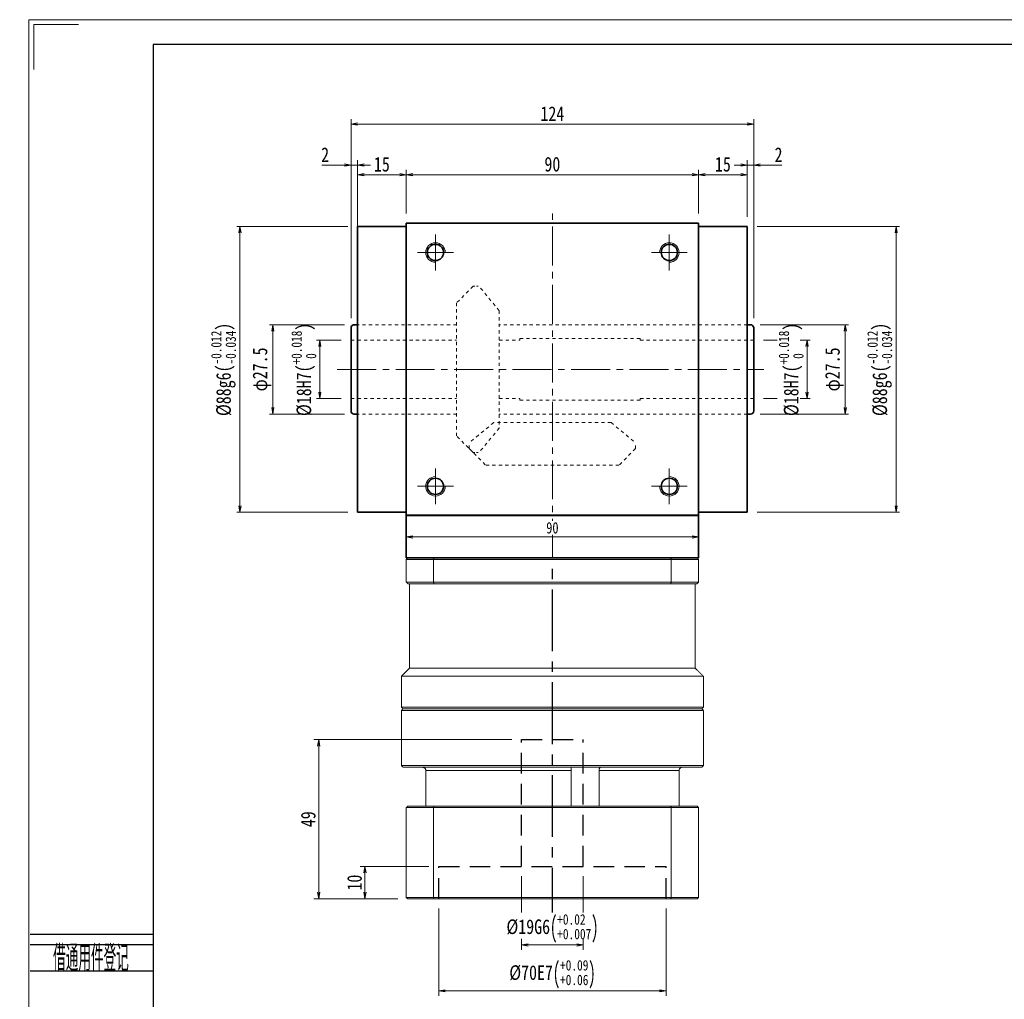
# Model space of a CAD drawing. Header units: millimetres. Extents: x -1 to 653, y 22 to 476.
# Tile 2 of 7: x -1 to 302, y 175 to 476. Entities that reach past the tile are written whole.
import ezdxf
from ezdxf.enums import TextEntityAlignment as Align

# ---------------------------------------------------------------- set-up
doc = ezdxf.new("R2010")
doc.units = ezdxf.units.MM
for name, pattern in [('CENTER2', [28.575, 19.05, -3.175, 3.175, -3.175]), ('DASHED2', [9.525, 6.35, -3.175]), ('点画线', [18, 12, -2, 2, -2]), ('虚线', [2, 1, -1])]:
    doc.linetypes.add(name, pattern=pattern)
for name, color, linetype in [('2细线层', 4, 'Continuous'), ('3中心线层', 1, 'CENTER2'), ('4虚线层', 6, 'DASHED2'), ('6文字层', 3, 'Continuous')]:
    doc.layers.add(name, color=color, linetype=linetype)
for name, color, linetype, lineweight in [('EB0', 7, 'Continuous', 35), ('中心线层', 1, '点画线', 18), ('图框_外框线', 7, 'Continuous', 18), ('尺寸线层', 3, 'Continuous', 18), ('粗实线', 7, 'Continuous', 40), ('粗实线层', 7, 'Continuous', 35)]:
    doc.layers.add(name, color=color, linetype=linetype, lineweight=lineweight)
doc.styles.add('PC_TEXTSTYLE', font='ISOCP.SHX', dxfattribs={"width": 0.707, "bigfont": 'GBCBIG.SHX'})
doc.styles.add('宋体', font='SimSun.ttf', dxfattribs={"width": 0.8})
doc.dimstyles.new('A水平标注$0', dxfattribs={"dimtxt": 3.5, "dimasz": 2, "dimexe": 1.5, "dimexo": 3, "dimgap": 1.1, "dimtad": 1, "dimtoh": 1, "dimdec": 4, "dimdsep": 46, "dimtxsty": '宋体', "dimblk": 'OPEN', "dimcen": 3, "dimclrd": 3, "dimclre": 3, "dimclrt": 6, "dimadec": 0, "dimazin": 0, "dimtm": 1e-09, "dimtfac": 1, "dimtdec": 4, "dimtix": 1, "dimtmove": 0, "dimatfit": 3, "dimldrblk": 'OPEN', "dimfxl": 0, "dimlwd": 13, "dimlwe": 13, "dimarcsym": 0})
doc.dimstyles.new('D直径标注φ25', dxfattribs={"dimtxt": 3.5, "dimasz": 2, "dimexe": 1, "dimexo": 3, "dimtad": 1, "dimtoh": 1, "dimdec": 1, "dimdsep": 46, "dimtxsty": '宋体', "dimblk": 'OPEN', "dimcen": 3, "dimclrd": 3, "dimclre": 3, "dimclrt": 130, "dimadec": 0, "dimazin": 0, "dimtm": 1e-09, "dimtfac": 1, "dimtdec": 1, "dimtmove": 0, "dimatfit": 0, "dimldrblk": 'OPEN', "dimfxl": 0, "dimlwd": 13, "dimlwe": 13, "dimarcsym": 0})

# ---------------------------------------------------------------- blocks, each defined once
blk = doc.blocks.new('_Open')
at = {"color": 0, "linetype": 'ByBlock', "lineweight": -2}
for p, q in [((-1, 0.17), (0, 0)), ((-1, -0.17), (0, 0)), ((0, 0), (-1, 0))]:
    blk.add_line(p, q, dxfattribs=at)
blk = doc.blocks.new('*D7')
at = {"layer": 'Defpoints', "color": 0, "transparency": 16777216}
for p in [(208.07, 428.66), (118.07, 413.71), (208.07, 413.71)]:
    blk.add_point(p, dxfattribs=at)
at = {"layer": '尺寸线层', "color": 3, "lineweight": 13, "transparency": 16777216}
for p, q in [((118.07, 416.71), (118.07, 430.16)), ((120.07, 428.66), (206.07, 428.66)), ((208.07, 416.71), (208.07, 430.16))]:
    blk.add_line(p, q, dxfattribs=at)
at = {"layer": '尺寸线层', "color": 3, "lineweight": 13, "transparency": 16777216, "xscale": 2, "yscale": 2, "zscale": 2, "rotation": 180}
blk.add_blockref('_Open', (118.07, 428.66), dxfattribs=at)
at = {"layer": '尺寸线层', "color": 3, "lineweight": 13, "transparency": 16777216, "xscale": 2, "yscale": 2, "zscale": 2}
blk.add_blockref('_Open', (208.07, 428.66), dxfattribs=at)
at = {"layer": '尺寸线层', "color": 6, "transparency": 16777216, "insert": (163.07, 431.86), "char_height": 4.5, "attachment_point": 5, "style": '宋体', "bg_fill": 3, "box_fill_scale": 1.1, "bg_fill_color": 257, "bg_fill_transparency": 0}
blk.add_mtext('90', dxfattribs=at)
blk = doc.blocks.new('*D8')
at = {"layer": 'Defpoints', "color": 0, "transparency": 16777216}
for p in [(103.07, 428.66), (103.07, 412.71), (118.07, 413.71)]:
    blk.add_point(p, dxfattribs=at)
at = {"layer": '尺寸线层', "color": 3, "lineweight": 13, "transparency": 16777216}
for p, q in [((103.07, 415.71), (103.07, 430.16)), ((116.07, 428.66), (105.07, 428.66)), ((118.07, 416.71), (118.07, 430.16))]:
    blk.add_line(p, q, dxfattribs=at)
at = {"layer": '尺寸线层', "color": 3, "lineweight": 13, "transparency": 16777216, "xscale": 2, "yscale": 2, "zscale": 2, "rotation": 180}
blk.add_blockref('_Open', (103.07, 428.66), dxfattribs=at)
at = {"layer": '尺寸线层', "color": 3, "lineweight": 13, "transparency": 16777216, "xscale": 2, "yscale": 2, "zscale": 2}
blk.add_blockref('_Open', (118.07, 428.66), dxfattribs=at)
at = {"layer": '尺寸线层', "color": 6, "transparency": 16777216, "insert": (110.57, 431.85), "char_height": 4.5, "attachment_point": 5, "style": '宋体', "bg_fill": 3, "box_fill_scale": 1.1, "bg_fill_color": 257, "bg_fill_transparency": 0}
blk.add_mtext('15', dxfattribs=at)
blk = doc.blocks.new('*D9')
at = {"layer": 'Defpoints', "color": 0, "transparency": 16777216}
for p in [(223.07, 428.66), (208.07, 413.71), (223.07, 412.71)]:
    blk.add_point(p, dxfattribs=at)
at = {"layer": '尺寸线层', "color": 3, "lineweight": 13, "transparency": 16777216}
for p, q in [((208.07, 416.71), (208.07, 430.16)), ((210.07, 428.66), (221.07, 428.66)), ((223.07, 415.71), (223.07, 430.16))]:
    blk.add_line(p, q, dxfattribs=at)
at = {"layer": '尺寸线层', "color": 3, "lineweight": 13, "transparency": 16777216, "xscale": 2, "yscale": 2, "zscale": 2, "rotation": 180}
blk.add_blockref('_Open', (208.07, 428.66), dxfattribs=at)
at = {"layer": '尺寸线层', "color": 3, "lineweight": 13, "transparency": 16777216, "xscale": 2, "yscale": 2, "zscale": 2}
blk.add_blockref('_Open', (223.07, 428.66), dxfattribs=at)
at = {"layer": '尺寸线层', "color": 6, "transparency": 16777216, "insert": (215.57, 431.85), "char_height": 4.5, "attachment_point": 5, "style": '宋体', "bg_fill": 3, "box_fill_scale": 1.1, "bg_fill_color": 257, "bg_fill_transparency": 0}
blk.add_mtext('15', dxfattribs=at)
blk = doc.blocks.new('*D10')
at = {"layer": 'Defpoints', "color": 0, "transparency": 16777216}
for p in [(101.07, 377.71), (101.07, 359.71)]:
    blk.add_point(p, dxfattribs=at)
at = {"layer": '尺寸线层', "color": 3, "lineweight": 13, "transparency": 16777216}
for p, q in [((98.07, 377.71), (90.46, 377.71)), ((91.46, 375.71), (91.46, 361.71)), ((98.07, 359.71), (90.46, 359.71))]:
    blk.add_line(p, q, dxfattribs=at)
at = {"layer": '尺寸线层', "color": 3, "lineweight": 13, "transparency": 16777216, "xscale": 2, "yscale": 2, "zscale": 2}
for p, rotation in [((91.46, 377.71), 90), ((91.46, 359.71), 270)]:
    blk.add_blockref('_Open', p, dxfattribs=dict(at, rotation=rotation))
at = {"layer": '尺寸线层', "color": 130, "transparency": 16777216, "insert": (86.55, 368.71), "char_height": 4.5, "attachment_point": 5, "rotation": 90, "style": '宋体', "bg_fill": 3, "box_fill_scale": 1.1, "bg_fill_color": 257, "bg_fill_transparency": 0}
blk.add_mtext('{\\A1;\\A1;%%C18H7({\\H0.707107x;\\S+0.018^  0;})}', dxfattribs=at)
at = {"layer": 'Defpoints', "color": 0, "transparency": 16777216}
blk.add_point((91.46, 359.71), dxfattribs=at)
blk = doc.blocks.new('*D11')
at = {"layer": 'Defpoints', "color": 0, "transparency": 16777216}
for p in [(102.07, 382.46), (76.99, 354.96), (102.07, 354.96)]:
    blk.add_point(p, dxfattribs=at)
at = {"layer": '尺寸线层', "color": 3, "lineweight": 13, "transparency": 16777216}
for p, q in [((99.07, 382.46), (75.99, 382.46)), ((76.99, 380.46), (76.99, 356.96)), ((99.07, 354.96), (75.99, 354.96))]:
    blk.add_line(p, q, dxfattribs=at)
at = {"layer": '尺寸线层', "color": 3, "lineweight": 13, "transparency": 16777216, "xscale": 2, "yscale": 2, "zscale": 2}
for p, rotation in [((76.99, 382.46), 90), ((76.99, 354.96), 270)]:
    blk.add_blockref('_Open', p, dxfattribs=dict(at, rotation=rotation))
at = {"layer": '尺寸线层', "color": 130, "transparency": 16777216, "insert": (73.64, 368.71), "char_height": 4.5, "attachment_point": 5, "rotation": 90, "style": '宋体', "bg_fill": 3, "box_fill_scale": 1.1, "bg_fill_color": 257, "bg_fill_transparency": 0}
blk.add_mtext('φ27.5', dxfattribs=at)
blk = doc.blocks.new('*D12')
at = {"layer": 'Defpoints', "color": 0, "transparency": 16777216}
for p in [(101.07, 431.64), (103.07, 404.09), (101.07, 381.46)]:
    blk.add_point(p, dxfattribs=at)
at = {"layer": '尺寸线层', "color": 3, "lineweight": 13, "transparency": 16777216}
for p, q in [((92.11, 431.64), (95.1, 431.64)), ((95.1, 431.64), (99.07, 431.64)), ((101.07, 384.46), (101.07, 433.14)), ((103.07, 431.64), (101.07, 431.64)), ((103.07, 407.09), (103.07, 433.14)), ((105.07, 431.64), (107.07, 431.64))]:
    blk.add_line(p, q, dxfattribs=at)
at = {"layer": '尺寸线层', "color": 3, "lineweight": 13, "transparency": 16777216, "xscale": 2, "yscale": 2, "zscale": 2}
blk.add_blockref('_Open', (101.07, 431.64), dxfattribs=at)
at = {"layer": '尺寸线层', "color": 3, "lineweight": 13, "transparency": 16777216, "xscale": 2, "yscale": 2, "zscale": 2, "rotation": 180}
blk.add_blockref('_Open', (103.07, 431.64), dxfattribs=at)
at = {"layer": '尺寸线层', "color": 6, "transparency": 16777216, "insert": (93.1, 434.81), "char_height": 4.5, "attachment_point": 5, "style": '宋体', "bg_fill": 3, "box_fill_scale": 1.1, "bg_fill_color": 257, "bg_fill_transparency": 0}
blk.add_mtext('2', dxfattribs=at)
blk = doc.blocks.new('*D13')
at = {"layer": 'Defpoints', "color": 0, "transparency": 16777216}
for p in [(225.07, 431.64), (223.07, 412.71), (225.07, 381.46)]:
    blk.add_point(p, dxfattribs=at)
at = {"layer": '尺寸线层', "color": 3, "lineweight": 13, "transparency": 16777216}
for p, q in [((221.07, 431.64), (219.07, 431.64)), ((223.07, 415.71), (223.07, 433.14)), ((223.07, 431.64), (225.07, 431.64)), ((225.07, 384.46), (225.07, 433.14)), ((230.7, 431.64), (227.07, 431.64)), ((233.69, 431.64), (230.7, 431.64))]:
    blk.add_line(p, q, dxfattribs=at)
at = {"layer": '尺寸线层', "color": 3, "lineweight": 13, "transparency": 16777216, "xscale": 2, "yscale": 2, "zscale": 2}
blk.add_blockref('_Open', (223.07, 431.64), dxfattribs=at)
at = {"layer": '尺寸线层', "color": 3, "lineweight": 13, "transparency": 16777216, "xscale": 2, "yscale": 2, "zscale": 2, "rotation": 180}
blk.add_blockref('_Open', (225.07, 431.64), dxfattribs=at)
at = {"layer": '尺寸线层', "color": 6, "transparency": 16777216, "insert": (232.7, 434.81), "char_height": 4.5, "attachment_point": 5, "style": '宋体', "bg_fill": 3, "box_fill_scale": 1.1, "bg_fill_color": 257, "bg_fill_transparency": 0}
blk.add_mtext('2', dxfattribs=at)
blk = doc.blocks.new('*D14')
at = {"layer": 'Defpoints', "color": 0, "transparency": 16777216}
for p in [(101.07, 444.26), (101.07, 381.46), (225.07, 381.46)]:
    blk.add_point(p, dxfattribs=at)
at = {"layer": '尺寸线层', "color": 3, "lineweight": 13, "transparency": 16777216}
for p, q in [((101.07, 384.46), (101.07, 445.76)), ((225.07, 384.46), (225.07, 445.76)), ((223.07, 444.26), (103.07, 444.26))]:
    blk.add_line(p, q, dxfattribs=at)
at = {"layer": '尺寸线层', "color": 3, "lineweight": 13, "transparency": 16777216, "xscale": 2, "yscale": 2, "zscale": 2, "rotation": 180}
blk.add_blockref('_Open', (101.07, 444.26), dxfattribs=at)
at = {"layer": '尺寸线层', "color": 3, "lineweight": 13, "transparency": 16777216, "xscale": 2, "yscale": 2, "zscale": 2}
blk.add_blockref('_Open', (225.07, 444.26), dxfattribs=at)
at = {"layer": '尺寸线层', "color": 6, "transparency": 16777216, "insert": (163.07, 447.45), "char_height": 4.5, "attachment_point": 5, "style": '宋体', "bg_fill": 3, "box_fill_scale": 1.1, "bg_fill_color": 257, "bg_fill_transparency": 0}
blk.add_mtext('124', dxfattribs=at)
blk = doc.blocks.new('*D15')
at = {"layer": 'Defpoints', "color": 0, "transparency": 16777216}
for p in [(103.07, 412.71), (66.88, 324.71), (103.07, 324.71)]:
    blk.add_point(p, dxfattribs=at)
at = {"layer": '尺寸线层', "color": 3, "lineweight": 13, "transparency": 16777216}
for p, q in [((100.07, 412.71), (65.88, 412.71)), ((66.88, 410.71), (66.88, 326.71)), ((100.07, 324.71), (65.88, 324.71))]:
    blk.add_line(p, q, dxfattribs=at)
at = {"layer": '尺寸线层', "color": 3, "lineweight": 13, "transparency": 16777216, "xscale": 2, "yscale": 2, "zscale": 2}
for p, rotation in [((66.88, 412.71), 90), ((66.88, 324.71), 270)]:
    blk.add_blockref('_Open', p, dxfattribs=dict(at, rotation=rotation))
at = {"layer": '尺寸线层', "color": 130, "transparency": 16777216, "insert": (61.81, 368.71), "char_height": 4.5, "attachment_point": 5, "rotation": 90, "style": '宋体', "bg_fill": 3, "box_fill_scale": 1.1, "bg_fill_color": 257, "bg_fill_transparency": 0}
blk.add_mtext('{\\A1;\\A1;%%C88g6({\\H0.707107x;\\S-0.012^ -0.034;})}', dxfattribs=at)
blk = doc.blocks.new('*D16')
at = {"layer": 'Defpoints', "color": 0, "transparency": 16777216}
for p in [(223.07, 412.71), (223.07, 324.71), (268.91, 324.71)]:
    blk.add_point(p, dxfattribs=at)
at = {"layer": '尺寸线层', "color": 3, "lineweight": 13, "transparency": 16777216}
for p, q in [((226.07, 412.71), (269.91, 412.71)), ((268.91, 410.71), (268.91, 326.71)), ((226.07, 324.71), (269.91, 324.71))]:
    blk.add_line(p, q, dxfattribs=at)
at = {"layer": '尺寸线层', "color": 3, "lineweight": 13, "transparency": 16777216, "xscale": 2, "yscale": 2, "zscale": 2}
for p, rotation in [((268.91, 412.71), 90), ((268.91, 324.71), 270)]:
    blk.add_blockref('_Open', p, dxfattribs=dict(at, rotation=rotation))
at = {"layer": '尺寸线层', "color": 130, "transparency": 16777216, "insert": (263.85, 368.71), "char_height": 4.5, "attachment_point": 5, "rotation": 90, "style": '宋体', "bg_fill": 3, "box_fill_scale": 1.1, "bg_fill_color": 257, "bg_fill_transparency": 0}
blk.add_mtext('{\\A1;\\A1;%%C88g6({\\H0.707107x;\\S-0.012^ -0.034;})}', dxfattribs=at)
blk = doc.blocks.new('*D23')
at = {"layer": 'Defpoints', "color": 0, "transparency": 16777216}
for p in [(225.07, 377.71), (225.07, 359.71)]:
    blk.add_point(p, dxfattribs=at)
at = {"layer": '尺寸线层', "color": 3, "lineweight": 13, "transparency": 16777216}
for p, q in [((228.07, 377.71), (242.48, 377.71)), ((241.48, 375.71), (241.48, 361.71)), ((228.07, 359.71), (242.48, 359.71))]:
    blk.add_line(p, q, dxfattribs=at)
at = {"layer": '尺寸线层', "color": 3, "lineweight": 13, "transparency": 16777216, "xscale": 2, "yscale": 2, "zscale": 2}
for p, rotation in [((241.48, 377.71), 90), ((241.48, 359.71), 270)]:
    blk.add_blockref('_Open', p, dxfattribs=dict(at, rotation=rotation))
at = {"layer": '尺寸线层', "color": 130, "transparency": 16777216, "insert": (236.57, 368.71), "char_height": 4.5, "attachment_point": 5, "rotation": 90, "style": '宋体', "bg_fill": 3, "box_fill_scale": 1.1, "bg_fill_color": 257, "bg_fill_transparency": 0}
blk.add_mtext('{\\A1;\\A1;%%C18H7({\\H0.707107x;\\S+0.018^  0;})}', dxfattribs=at)
at = {"layer": 'Defpoints', "color": 0, "transparency": 16777216}
blk.add_point((241.48, 359.71), dxfattribs=at)
blk = doc.blocks.new('*D24')
at = {"layer": 'Defpoints', "color": 0, "transparency": 16777216}
for p in [(224.07, 382.46), (224.07, 354.96), (253.25, 354.96)]:
    blk.add_point(p, dxfattribs=at)
at = {"layer": '尺寸线层', "color": 3, "lineweight": 13, "transparency": 16777216}
for p, q in [((227.07, 382.46), (254.25, 382.46)), ((253.25, 380.46), (253.25, 356.96)), ((227.07, 354.96), (254.25, 354.96))]:
    blk.add_line(p, q, dxfattribs=at)
at = {"layer": '尺寸线层', "color": 3, "lineweight": 13, "transparency": 16777216, "xscale": 2, "yscale": 2, "zscale": 2}
for p, rotation in [((253.25, 382.46), 90), ((253.25, 354.96), 270)]:
    blk.add_blockref('_Open', p, dxfattribs=dict(at, rotation=rotation))
at = {"layer": '尺寸线层', "color": 130, "transparency": 16777216, "insert": (249.9, 368.71), "char_height": 4.5, "attachment_point": 5, "rotation": 90, "style": '宋体', "bg_fill": 3, "box_fill_scale": 1.1, "bg_fill_color": 257, "bg_fill_transparency": 0}
blk.add_mtext('φ27.5', dxfattribs=at)
blk = doc.blocks.new('*D34')
at = {"color": 3, "lineweight": 13, "transparency": 16777216}
for p, q in [((118.07, 314.21), (118.07, 315.61)), ((120.07, 317.11), (206.07, 317.11)), ((208.07, 314.21), (208.07, 315.61))]:
    blk.add_line(p, q, dxfattribs=at)
at = {"layer": 'Defpoints', "color": 0, "transparency": 16777216}
for p in [(118.07, 317.21), (208.07, 317.21), (208.07, 317.11)]:
    blk.add_point(p, dxfattribs=at)
at = {"color": 3, "lineweight": 13, "transparency": 16777216, "xscale": 2, "yscale": 2, "zscale": 2, "rotation": 180}
blk.add_blockref('_Open', (118.07, 317.11), dxfattribs=at)
at = {"color": 3, "lineweight": 13, "transparency": 16777216, "xscale": 2, "yscale": 2, "zscale": 2}
blk.add_blockref('_Open', (208.07, 317.11), dxfattribs=at)
at = {"color": 6, "transparency": 16777216, "insert": (163.07, 319.92), "char_height": 3.5, "attachment_point": 5, "style": '宋体', "bg_fill": 3, "box_fill_scale": 1.1, "bg_fill_color": 257, "bg_fill_transparency": 0}
blk.add_mtext('90', dxfattribs=at)
blk = doc.blocks.new('*D35')
at = {"layer": 'Defpoints', "color": 0, "transparency": 16777216}
for p in [(128.08, 205.71), (198.08, 205.71), (198.08, 177.37)]:
    blk.add_point(p, dxfattribs=at)
at = {"layer": '尺寸线层', "color": 3, "lineweight": 13, "transparency": 16777216}
for p, q in [((128.08, 202.71), (128.08, 175.87)), ((198.08, 202.71), (198.08, 175.87)), ((130.08, 177.37), (196.08, 177.37))]:
    blk.add_line(p, q, dxfattribs=at)
at = {"layer": '尺寸线层', "color": 3, "lineweight": 13, "transparency": 16777216, "xscale": 2, "yscale": 2, "zscale": 2, "rotation": 180}
blk.add_blockref('_Open', (128.08, 177.37), dxfattribs=at)
at = {"layer": '尺寸线层', "color": 3, "lineweight": 13, "transparency": 16777216, "xscale": 2, "yscale": 2, "zscale": 2}
blk.add_blockref('_Open', (198.08, 177.37), dxfattribs=at)
at = {"layer": '尺寸线层', "color": 6, "transparency": 16777216, "insert": (163.08, 182.46), "char_height": 4.5, "attachment_point": 5, "style": '宋体', "bg_fill": 3, "box_fill_scale": 1.1, "bg_fill_color": 257, "bg_fill_transparency": 0}
blk.add_mtext('{\\A1;{%%c70}{}{E7\\H0.7143x;{\\H2x;\\W0.5;(}\\S+0.09^ +0.06;{\\H2x;\\W0.5;)}}}', dxfattribs=at)
blk = doc.blocks.new('*D36')
at = {"layer": 'Defpoints', "color": 0, "transparency": 16777216}
for p in [(153.58, 215.71), (172.58, 215.71)]:
    blk.add_point(p, dxfattribs=at)
at = {"layer": '尺寸线层', "color": 3, "lineweight": 13, "transparency": 16777216}
for p, q in [((153.58, 212.71), (153.58, 190)), ((172.58, 212.71), (172.58, 190)), ((155.58, 191.5), (170.58, 191.5))]:
    blk.add_line(p, q, dxfattribs=at)
at = {"layer": '尺寸线层', "color": 3, "lineweight": 13, "transparency": 16777216, "xscale": 2, "yscale": 2, "zscale": 2, "rotation": 180}
blk.add_blockref('_Open', (153.58, 191.5), dxfattribs=at)
at = {"layer": '尺寸线层', "color": 3, "lineweight": 13, "transparency": 16777216, "xscale": 2, "yscale": 2, "zscale": 2}
blk.add_blockref('_Open', (172.58, 191.5), dxfattribs=at)
at = {"layer": '尺寸线层', "color": 6, "transparency": 16777216, "insert": (163.08, 196.59), "char_height": 4.5, "attachment_point": 5, "style": '宋体', "bg_fill": 3, "box_fill_scale": 1.1, "bg_fill_color": 257, "bg_fill_transparency": 0}
blk.add_mtext('{\\A1;{%%c19}{}{G6\\H0.7143x;{\\H2x;\\W0.5;(}\\S+0.02^ +0.007;{\\H2x;\\W0.5;)}}}', dxfattribs=at)
at = {"layer": 'Defpoints', "color": 0, "transparency": 16777216}
blk.add_point((172.58, 191.5), dxfattribs=at)
blk = doc.blocks.new('*D37')
at = {"layer": 'Defpoints', "color": 0, "transparency": 16777216}
for p in [(128.08, 215.71), (105.37, 205.71), (118.47, 205.71)]:
    blk.add_point(p, dxfattribs=at)
at = {"layer": '尺寸线层', "color": 3, "lineweight": 13, "transparency": 16777216}
for p, q in [((125.08, 215.71), (103.87, 215.71)), ((105.37, 213.71), (105.37, 207.71)), ((115.47, 205.71), (103.87, 205.71))]:
    blk.add_line(p, q, dxfattribs=at)
at = {"layer": '尺寸线层', "color": 3, "lineweight": 13, "transparency": 16777216, "xscale": 2, "yscale": 2, "zscale": 2}
for p, rotation in [((105.37, 215.71), 90), ((105.37, 205.71), 270)]:
    blk.add_blockref('_Open', p, dxfattribs=dict(at, rotation=rotation))
at = {"layer": '尺寸线层', "color": 6, "transparency": 16777216, "insert": (102.17, 210.71), "char_height": 4.5, "attachment_point": 5, "rotation": 90, "style": '宋体', "bg_fill": 3, "box_fill_scale": 1.1, "bg_fill_color": 257, "bg_fill_transparency": 0}
blk.add_mtext('10', dxfattribs=at)
blk = doc.blocks.new('*D38')
at = {"layer": 'Defpoints', "color": 0, "transparency": 16777216}
for p in [(153.58, 254.71), (91.12, 205.71), (118.47, 205.71)]:
    blk.add_point(p, dxfattribs=at)
at = {"layer": '尺寸线层', "color": 3, "lineweight": 13, "transparency": 16777216}
for p, q in [((150.58, 254.71), (89.62, 254.71)), ((91.12, 252.71), (91.12, 207.71)), ((115.47, 205.71), (89.62, 205.71))]:
    blk.add_line(p, q, dxfattribs=at)
at = {"layer": '尺寸线层', "color": 3, "lineweight": 13, "transparency": 16777216, "xscale": 2, "yscale": 2, "zscale": 2}
for p, rotation in [((91.12, 254.71), 90), ((91.12, 205.71), 270)]:
    blk.add_blockref('_Open', p, dxfattribs=dict(at, rotation=rotation))
at = {"layer": '尺寸线层', "color": 6, "transparency": 16777216, "insert": (87.92, 230.21), "char_height": 4.5, "attachment_point": 5, "rotation": 90, "style": '宋体', "bg_fill": 3, "box_fill_scale": 1.1, "bg_fill_color": 257, "bg_fill_transparency": 0}
blk.add_mtext('49', dxfattribs=at)

msp = doc.modelspace()

# ---------------------------------------------------------------- linework, layer by layer
at = {"color": 6, "linetype": '虚线', "lineweight": 18}
for p, q in [((138.6789, 394.30951), (133.5789, 389.20951)), ((146.7039, 386.7816), (140.49461, 394.30951)), ((146.7039, 386.7816), (146.7039, 350.63743)), ((145.00182, 352.33951), (137.4739, 346.13023)), ((181.14598, 352.33951), (145.00182, 352.33951)), ((181.14598, 352.33951), (188.6739, 346.13023)), ((146.7039, 350.63743), (140.49461, 343.10951)), ((138.6789, 343.10951), (133.5789, 348.20951)), ((137.4739, 344.31451), (137.4739, 346.13023)), ((188.6739, 344.31451), (188.6739, 346.13023)), ((137.4739, 344.31451), (142.5739, 339.21451)), ((188.6739, 344.31451), (183.5739, 339.21451))]:
    msp.add_line(p, q, dxfattribs=at)
at = {"color": 6, "linetype": '虚线', "lineweight": 18, "ltscale": 0.5}
for p, q in [((138.6789, 394.30951), (140.49461, 394.30951)), ((138.6789, 343.10951), (140.49461, 343.10951))]:
    msp.add_line(p, q, dxfattribs=at)
at = {"color": 7, "linetype": 'Continuous', "lineweight": 15}
for p, q in [((118.0739, 310.20951), (126.48155, 310.20951)), ((118.0739, 303.20951), (118.0739, 310.20951)), ((126.65962, 310.70951), (118.5739, 310.70951)), ((126.48155, 310.20951), (199.66625, 310.20951)), ((126.48155, 310.20951), (126.48155, 303.20951)), ((199.48819, 310.70951), (126.65962, 310.70951)), ((207.5739, 310.70951), (199.48819, 310.70951)), ((199.66625, 310.20951), (208.0739, 310.20951)), ((199.66625, 303.20951), (199.66625, 310.20951)), ((208.0739, 310.20951), (208.0739, 303.20951)), ((126.48155, 303.20951), (118.0739, 303.20951)), ((199.66625, 303.20951), (126.48155, 303.20951)), ((208.0739, 303.20951), (199.66625, 303.20951)), ((118.5739, 302.70951), (126.65962, 302.70951)), ((126.65962, 302.70951), (199.48819, 302.70951)), ((199.48819, 302.70951), (207.5739, 302.70951)), ((207.0739, 276.70951), (119.0739, 276.70951)), ((209.5739, 274.20951), (116.5739, 274.20951)), ((209.5739, 264.70951), (116.5739, 264.70951)), ((163.0739, 264.20951), (117.0739, 264.20951)), ((117.0739, 264.20951), (209.0739, 264.20951)), ((209.0739, 264.20951), (163.0739, 264.20951)), ((116.5739, 263.70951), (163.0739, 263.70951)), ((163.0739, 263.70951), (209.5739, 263.70951)), ((209.5739, 246.70951), (116.5739, 246.70951)), ((117.0739, 246.20951), (209.0739, 246.20951)), ((124.07314, 245.20951), (168.90234, 245.20951)), ((124.07314, 234.20951), (124.07314, 245.20951)), ((168.90234, 245.20951), (168.90234, 234.20951)), ((177.43375, 234.20951), (177.43375, 245.20951)), ((177.43375, 245.20951), (202.07467, 245.20951)), ((202.07467, 245.20951), (202.07467, 234.20951)), ((118.0739, 233.80951), (126.48155, 233.80951)), ((118.0739, 233.80951), (118.0739, 206.10951)), ((126.62394, 234.20951), (118.4739, 234.20951)), ((126.48155, 233.80951), (126.48155, 206.10951)), ((126.48155, 233.80951), (199.66625, 233.80951)), ((199.52387, 234.20951), (126.62394, 234.20951)), ((207.6739, 234.20951), (199.52387, 234.20951)), ((199.66625, 233.80951), (199.66625, 206.10951)), ((199.66625, 233.80951), (208.0739, 233.80951)), ((208.0739, 233.80951), (208.0739, 206.10951)), ((126.48155, 206.10951), (118.0739, 206.10951)), ((118.4739, 205.70951), (126.62394, 205.70951)), ((199.66625, 206.10951), (126.48155, 206.10951)), ((126.62394, 205.70951), (199.52387, 205.70951)), ((199.52387, 205.70951), (207.6739, 205.70951)), ((208.0739, 206.10951), (199.66625, 206.10951))]:
    msp.add_line(p, q, dxfattribs=at)
for points in [[(118.5739, 310.70951), (118.0739, 310.20951)], [(126.65962, 310.70951), (126.48155, 310.20951)], [(199.48819, 310.70951), (199.66625, 310.20951)], [(207.5739, 310.70951), (208.0739, 310.20951)], [(118.0739, 303.20951), (118.5739, 302.70951)], [(126.48155, 303.20951), (126.65962, 302.70951)], [(199.66625, 303.20951), (199.48819, 302.70951)], [(207.5739, 302.70951), (208.0739, 303.20951)], [(119.0739, 276.70951), (119.0739, 302.70951)], [(207.0739, 302.70951), (207.0739, 276.70951)], [(116.5739, 274.20951), (119.0739, 276.70951)], [(207.0739, 276.70951), (209.5739, 274.20951)], [(116.5739, 264.70951), (116.5739, 274.20951)], [(209.5739, 274.20951), (209.5739, 264.70951)], [(117.0739, 264.20951), (116.5739, 264.70951)], [(116.5739, 263.70951), (117.0739, 264.20951)], [(209.5739, 264.70951), (209.0739, 264.20951)], [(209.0739, 264.20951), (209.5739, 263.70951)], [(116.5739, 246.70951), (116.5739, 263.70951)], [(209.5739, 263.70951), (209.5739, 246.70951)], [(117.0739, 246.20951), (116.5739, 246.70951)], [(209.5739, 246.70951), (209.0739, 246.20951)], [(118.0739, 233.80951), (118.4739, 234.20951)], [(126.48155, 233.80951), (126.62394, 234.20951)], [(199.66625, 233.80951), (199.52387, 234.20951)], [(207.6739, 234.20951), (208.0739, 233.80951)], [(118.0739, 206.10951), (118.4739, 205.70951)], [(126.62394, 205.70951), (126.48155, 206.10951)], [(199.52387, 205.70951), (199.66625, 206.10951)], [(207.6739, 205.70951), (208.0739, 206.10951)]]:
    msp.add_open_spline(points, degree=1, dxfattribs=at)
for points, knots in [([(124.07314, 245.20951), (124.0629, 245.3196), (124.04244, 245.53974), (123.88286, 245.83463), (123.64365, 246.06256), (123.36616, 246.1903), (123.17565, 246.20394), (123.09768, 246.20951)], [0, 0, 0, 0, 0.2090346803, 0.4180270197, 0.631427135, 0.8491383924, 1, 1, 1, 1]), ([(168.87232, 246.08599), (168.87184, 246.07852), (168.86887, 246.03143), (168.88152, 245.84825), (168.89768, 245.55524), (168.90079, 245.32477), (168.90234, 245.20951)], [0, 0, 0, 0, 0.058585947, 0.369068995, 0.684466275, 1, 1, 1, 1]), ([(177.43375, 245.20951), (177.44038, 245.3196), (177.45363, 245.53974), (177.55297, 245.83463), (177.68941, 246.06256), (177.83107, 246.1903), (177.9136, 246.20394), (177.94737, 246.20951)], [0, 0, 0, 0, 0.20903468, 0.41802702, 0.631427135, 0.849138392, 1, 1, 1, 1]), ([(203.05013, 246.20951), (203.03323, 246.20924), (202.90792, 246.20716), (202.67569, 246.15383), (202.39503, 245.97858), (202.18613, 245.71517), (202.08658, 245.44132), (202.0777, 245.26851), (202.07467, 245.20951)], [0, 0, 0, 0, 0.032681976, 0.242401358, 0.454080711, 0.670711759, 0.887588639, 1, 1, 1, 1])]:
    msp.add_open_spline(points, degree=3, knots=knots, dxfattribs=at)
at = {"layer": '2细线层'}
for p, q in [((2.2886, 194.83387), (40.13154, 194.83387)), ((2.2886, 191.60103), (40.13154, 191.60103)), ((2.2886, 183.51894), (40.13154, 183.51894))]:
    msp.add_line(p, q, dxfattribs=at)
at = {"layer": '3中心线层'}
msp.add_line((163.0774, 196.19562), (163.07536, 310.70951), dxfattribs=at)
at = {"layer": '4虚线层'}
for p, q in [((153.57635, 254.70951), (172.57635, 254.70951)), ((153.57705, 215.70951), (153.57635, 254.70951)), ((172.57705, 215.70951), (172.57635, 254.70951)), ((128.07705, 215.70951), (198.07705, 215.70951)), ((128.07723, 205.70951), (128.07705, 215.70951)), ((198.07723, 205.70951), (198.07705, 215.70951))]:
    msp.add_line(p, q, dxfattribs=at)
at = {"layer": 'EB0'}
msp.add_line((208.0739, 310.70951), (118.0739, 310.70951), dxfattribs=at)
at = {"layer": '中心线层'}
for p, q in [((163.0739, 310.70951), (163.0739, 416.70951)), ((96.81863, 368.70951), (228.22062, 368.70951)), ((127.0739, 327.20951), (127.0739, 338.20951)), ((199.0739, 338.20951), (199.0739, 327.20951)), ((132.5739, 332.70951), (121.5739, 332.70951)), ((204.5739, 332.70951), (193.5739, 332.70951))]:
    msp.add_line(p, q, dxfattribs=at)
at = {"layer": '图框_外框线', "color": 3}
msp.add_lwpolyline([(3.43938, 461.09214), (3.43938, 474.8517), (17.19894, 474.8517)], dxfattribs=at)
at = {"layer": '粗实线', "lineweight": 40}
msp.add_line((208.0739, 323.70951), (118.0739, 323.70951), dxfattribs=at)
at = {"layer": '粗实线层'}
for p, q in [((118.0739, 412.70951), (103.0739, 412.70951)), ((103.0739, 324.70951), (103.0739, 412.70951)), ((118.0739, 413.70951), (208.0739, 413.70951)), ((118.0739, 323.70951), (118.0739, 413.70951)), ((208.0739, 323.70951), (208.0739, 413.70951)), ((208.0739, 412.70951), (223.0739, 412.70951)), ((223.0739, 412.70951), (223.0739, 324.70951)), ((118.0739, 324.70951), (103.0739, 324.70951)), ((208.0739, 324.70951), (223.0739, 324.70951)), ((118.0739, 323.70951), (118.0739, 310.70951)), ((208.0739, 310.70951), (208.0739, 323.70951))]:
    msp.add_line(p, q, dxfattribs=at)
at = {"layer": '粗实线层', "color": 6, "linetype": '虚线', "lineweight": 18}
for p, q in [((133.5789, 348.20951), (133.5789, 389.20951)), ((146.7039, 377.70951), (153.0739, 377.70951)), ((153.0739, 377.70951), (153.0739, 378.20951)), ((153.0739, 378.20951), (190.0739, 378.20951)), ((190.0739, 378.20951), (190.0739, 377.70951)), ((225.0739, 377.70951), (190.0739, 377.70951)), ((146.7039, 359.70951), (153.0739, 359.70951)), ((153.0739, 359.70951), (153.0739, 359.20951)), ((153.0739, 359.20951), (190.0739, 359.20951)), ((225.0739, 359.70951), (190.0739, 359.70951)), ((190.0739, 359.20951), (190.0739, 359.70951)), ((223.0739, 354.95951), (146.7039, 354.95951)), ((142.5739, 339.21451), (183.5739, 339.21451))]:
    msp.add_line(p, q, dxfattribs=at)
at = {"layer": '粗实线层'}
for centre in [(127.0739, 332.70951), (199.0739, 332.70951)]:
    msp.add_circle(centre, 2.5, dxfattribs=at)
at = {"layer": '粗实线层', "lineweight": 18}
for centre, start, end in [((127.0739, 332.70951), 90, 360), ((199.0739, 332.70951), 180, 90)]:
    msp.add_arc(centre, 3, start, end, dxfattribs=at)

# ---------------------------------------------------------------- texts
at = {"layer": '6文字层', "color": 3, "style": 'PC_TEXTSTYLE', "width": 0.667}
msp.add_text('借通用件登记', height=8.082089, dxfattribs=at).set_placement((21.00486, 187.7743), align=Align.MIDDLE)

# ---------------------------------------------------------------- next in the draw order: dimensions: what is measured, and where the dimension line sits
at = {"layer": '尺寸线层'}
dim = msp.add_linear_dim(base=(208.0739, 428.66414), p1=(118.0739, 413.70951), p2=(208.0739, 413.70951), dimstyle='A水平标注$0', override={"dimtxt": 4.5, "dimgap": 1, "dimdec": 1, "dimpost": '<>', "dimblk": 'Open', "dimtvp": 0.1, "dimtfill": 1, "dimtfillclr": 256}, dxfattribs=at)
dim.commit()
dim.dimension.update_dxf_attribs({"geometry": '*D7', "text_midpoint": (163.0739, 431.86386)})
dim = msp.add_linear_dim(base=(91.46298, 359.70951), p1=(101.0739, 377.70951), p2=(101.0739, 359.70951), angle=270, text='{\\A1;\\A1;%%C18H7({\\H0.707107x;\\S+0.018^  0;})}', dimstyle='D直径标注φ25', override={"dimtxt": 4.5, "dimgap": 1, "dimpost": 'φ<>', "dimtp": 0.018, "dimtm": 0, "dimtdec": 3, "dimtzin": 8}, dxfattribs=at)
dim.commit()
dim.dimension.update_dxf_attribs({"geometry": '*D10', "text_midpoint": (91.46298, 368.70951), "dimtype": 160})

# ---------------------------------------------------------------- next in the draw order: dimensions: what is measured, and where the dimension line sits
for base, p1, p2, picture, middle in [((103.0739, 428.66414), (118.0739, 413.70951), (103.0739, 412.70951), '*D8', (110.5739, 431.85129)), ((223.0739, 428.66414), (208.0739, 413.70951), (223.0739, 412.70951), '*D9', (215.5739, 431.85129))]:
    dim = msp.add_linear_dim(base=base, p1=p1, p2=p2, dimstyle='A水平标注$0', override={"dimtxt": 4.5, "dimgap": 1, "dimdec": 1, "dimpost": '<>', "dimblk": 'Open', "dimtvp": 0.1, "dimtfill": 1, "dimtfillclr": 256}, dxfattribs=at)
    dim.commit()
    dim.dimension.update_dxf_attribs({"geometry": picture, "text_midpoint": middle})
dim = msp.add_linear_dim(base=(76.98863, 354.95951), p1=(102.0739, 382.45951), p2=(102.0739, 354.95951), angle=270, dimstyle='D直径标注φ25', override={"dimtxt": 4.5, "dimgap": 1, "dimpost": 'φ<>'}, dxfattribs=at)
dim.commit()
dim.dimension.update_dxf_attribs({"geometry": '*D11', "text_midpoint": (73.63807, 368.70951)})

# ---------------------------------------------------------------- next in the draw order: linework, layer by layer
at = {"layer": '粗实线层', "color": 6, "linetype": '虚线', "lineweight": 18}
msp.add_line((133.5789, 354.95951), (103.0739, 354.95951), dxfattribs=at)

# ---------------------------------------------------------------- next in the draw order: dimensions: what is measured, and where the dimension line sits
at = {"layer": '尺寸线层'}
for base, p1, p2, picture, middle in [((101.0739, 431.639), (103.0739, 404.09221), (101.0739, 381.45951), '*D12', (93.10146, 431.639)), ((225.0739, 431.639), (223.0739, 412.70951), (225.0739, 381.45951), '*D13', (232.69613, 431.639))]:
    dim = msp.add_linear_dim(base=base, p1=p1, p2=p2, dimstyle='A水平标注$0', override={"dimtxt": 4.5, "dimgap": 1, "dimdec": 1, "dimpost": '<>', "dimblk": 'Open', "dimtvp": 0.1, "dimtfill": 1, "dimtfillclr": 256}, dxfattribs=at)
    dim.commit()
    dim.dimension.update_dxf_attribs({"geometry": picture, "text_midpoint": middle, "dimtype": 160})

# ---------------------------------------------------------------- next in the draw order: dimensions: what is measured, and where the dimension line sits
dim = msp.add_linear_dim(base=(101.0739, 444.26146), p1=(225.0739, 381.45951), p2=(101.0739, 381.45951), dimstyle='A水平标注$0', override={"dimtxt": 4.5, "dimgap": 1, "dimdec": 1, "dimpost": '<>', "dimblk": 'Open', "dimtvp": 0.1, "dimtfill": 1, "dimtfillclr": 256}, dxfattribs=at)
dim.commit()
dim.dimension.update_dxf_attribs({"geometry": '*D14', "text_midpoint": (163.0739, 447.44861)})

# ---------------------------------------------------------------- next in the draw order: linework, layer by layer
at = {"layer": '中心线层'}
for p, q in [((127.0739, 399.20951), (127.0739, 410.20951)), ((199.0739, 410.20951), (199.0739, 399.20951)), ((121.5739, 404.70951), (132.5739, 404.70951)), ((193.5739, 404.70951), (204.5739, 404.70951))]:
    msp.add_line(p, q, dxfattribs=at)
at = {"layer": '粗实线层', "color": 6, "linetype": '虚线', "lineweight": 18}
for p, q in [((133.5789, 382.45951), (103.0739, 382.45951)), ((223.0739, 382.45951), (146.7039, 382.45951))]:
    msp.add_line(p, q, dxfattribs=at)
at = {"layer": '粗实线层'}
msp.add_line((101.0739, 381.45951), (101.0739, 355.95951), dxfattribs=at)
for centre in [(127.0739, 404.70951), (199.0739, 404.70951)]:
    msp.add_circle(centre, 2.5, dxfattribs=at)
at = {"layer": '粗实线层', "lineweight": 18}
for centre, start, end in [((127.0739, 404.70951), 360, 270), ((199.0739, 404.70951), 270, 180)]:
    msp.add_arc(centre, 3, start, end, dxfattribs=at)

# ---------------------------------------------------------------- next in the draw order: dimensions: what is measured, and where the dimension line sits
at = {"layer": '尺寸线层'}
for base, p1, p2, picture, middle in [((66.87655, 324.70951), (103.0739, 412.70951), (103.0739, 324.70951), '*D15', (61.80797, 368.70951)), ((268.91474, 324.70951), (223.0739, 412.70951), (223.0739, 324.70951), '*D16', (263.84616, 368.70951))]:
    dim = msp.add_linear_dim(base=base, p1=p1, p2=p2, angle=270, text='{\\A1;\\A1;%%C88g6({\\H0.707107x;\\S-0.012^ -0.034;})}', dimstyle='D直径标注φ25', override={"dimtxt": 4.5, "dimgap": 1, "dimpost": 'φ<>', "dimtp": -0.012, "dimtm": 0.034, "dimtdec": 3, "dimtzin": 8}, dxfattribs=at)
    dim.commit()
    dim.dimension.update_dxf_attribs({"geometry": picture, "text_midpoint": middle})

# ---------------------------------------------------------------- next in the draw order: linework, layer by layer
at = {"layer": '粗实线层'}
for p, q in [((102.0739, 382.45951), (103.0739, 382.45951)), ((224.0739, 382.45951), (223.0739, 382.45951)), ((225.0739, 381.45951), (225.0739, 355.95951)), ((102.0739, 354.95951), (103.0739, 354.95951)), ((224.0739, 354.95951), (223.0739, 354.95951))]:
    msp.add_line(p, q, dxfattribs=at)
at = {"layer": '粗实线层', "color": 6, "linetype": '虚线', "lineweight": 18}
for p, q in [((101.0739, 377.70951), (133.5789, 377.70951)), ((101.0739, 359.70951), (133.5789, 359.70951))]:
    msp.add_line(p, q, dxfattribs=at)
at = {"layer": '粗实线层'}
for centre, start, end in [((102.0739, 381.45951), 90, 180), ((224.0739, 381.45951), 360, 90), ((102.0739, 355.95951), 180, 270), ((224.0739, 355.95951), 270, 0)]:
    msp.add_arc(centre, 1, start, end, dxfattribs=at)

# ---------------------------------------------------------------- next in the draw order: dimensions: what is measured, and where the dimension line sits
at = {"layer": '尺寸线层'}
dim = msp.add_linear_dim(base=(241.48427, 359.70951), p1=(225.0739, 377.70951), p2=(225.0739, 359.70951), angle=270, text='{\\A1;\\A1;%%C18H7({\\H0.707107x;\\S+0.018^  0;})}', dimstyle='D直径标注φ25', override={"dimtxt": 4.5, "dimgap": 1, "dimpost": 'φ<>', "dimtp": 0.018, "dimtm": 0, "dimtdec": 3, "dimtzin": 8}, dxfattribs=at)
dim.commit()
dim.dimension.update_dxf_attribs({"geometry": '*D23', "text_midpoint": (241.48427, 368.70951), "dimtype": 160})

# ---------------------------------------------------------------- next in the draw order: dimensions: what is measured, and where the dimension line sits
dim = msp.add_linear_dim(base=(253.24911, 354.95951), p1=(224.0739, 382.45951), p2=(224.0739, 354.95951), angle=270, dimstyle='D直径标注φ25', override={"dimtxt": 4.5, "dimgap": 1, "dimpost": 'φ<>'}, dxfattribs=at)
dim.commit()
dim.dimension.update_dxf_attribs({"geometry": '*D24', "text_midpoint": (249.89855, 368.70951)})

# ---------------------------------------------------------------- next in the draw order: linework, layer by layer
at = {"layer": '图框_外框线', "color": 3}
msp.add_lwpolyline([(1.91054, 22.31505), (644.02335, 22.31505), (644.02335, 476.38054), (1.91054, 476.38054)], close=True, dxfattribs=at)
at = {"layer": '图框_外框线', "color": 3, "lineweight": 25}
msp.add_lwpolyline([(40.13154, 29.95925), (636.37915, 29.95925), (636.37915, 468.73634), (40.13154, 468.73634)], close=True, dxfattribs=at)

# ---------------------------------------------------------------- next in the draw order: dimensions: what is measured, and where the dimension line sits
dim = msp.add_linear_dim(base=(208.0739, 317.10546), p1=(118.0739, 317.20951), p2=(208.0739, 317.20951), dimstyle='A水平标注$0')
dim.commit()
dim.dimension.update_dxf_attribs({"geometry": '*D34', "text_midpoint": (163.0739, 319.91635)})
at = {"layer": '尺寸线层'}
dim = msp.add_linear_dim(base=(198.07723, 177.36811), p1=(128.07723, 205.70951), p2=(198.07723, 205.70951), text='{\\A1;{%%c<>}{}{E7\\H0.7143x;{\\H2x;\\W0.5;(}\\S+0.09^ +0.06;{\\H2x;\\W0.5;)}}}', dimstyle='A水平标注$0', override={"dimtxt": 4.5, "dimgap": 1, "dimdec": 1, "dimpost": '<>', "dimblk": 'Open', "dimtp": 0.09, "dimtm": -0.06, "dimtdec": 2, "dimtvp": 0.1, "dimtfill": 1, "dimtfillclr": 256, "dimtzin": 8}, dxfattribs=at)
dim.commit()
dim.dimension.update_dxf_attribs({"geometry": '*D35', "text_midpoint": (163.07723, 177.36811), "dimtype": 160})

# ---------------------------------------------------------------- next in the draw order: dimensions: what is measured, and where the dimension line sits
dim = msp.add_linear_dim(base=(105.37118, 205.70951), p1=(128.07705, 215.70951), p2=(118.4739, 205.70951), angle=90, dimstyle='A水平标注$0', override={"dimtxt": 4.5, "dimgap": 1, "dimdec": 1, "dimpost": '<>', "dimblk": 'Open', "dimtvp": 0.1, "dimtfill": 1, "dimtfillclr": 256}, dxfattribs=at)
dim.commit()
dim.dimension.update_dxf_attribs({"geometry": '*D37', "text_midpoint": (102.17146, 210.70951)})
dim = msp.add_linear_dim(base=(172.57705, 191.49922), p1=(153.57705, 215.70951), p2=(172.57705, 215.70951), text='{\\A1;{%%c<>}{}{G6\\H0.7143x;{\\H2x;\\W0.5;(}\\S+0.02^ +0.007;{\\H2x;\\W0.5;)}}}', dimstyle='A水平标注$0', override={"dimtxt": 4.5, "dimgap": 1, "dimdec": 1, "dimpost": '<>', "dimblk": 'Open', "dimtp": 0.02, "dimtm": -0.007, "dimtdec": 3, "dimtvp": 0.1, "dimtfill": 1, "dimtfillclr": 256, "dimtzin": 8}, dxfattribs=at)
dim.commit()
dim.dimension.update_dxf_attribs({"geometry": '*D36', "text_midpoint": (163.07705, 191.49922), "dimtype": 160})

# ---------------------------------------------------------------- next in the draw order: dimensions: what is measured, and where the dimension line sits
dim = msp.add_linear_dim(base=(91.1246, 205.70951), p1=(153.57635, 254.70951), p2=(118.4739, 205.70951), angle=90, dimstyle='A水平标注$0', override={"dimtxt": 4.5, "dimgap": 1, "dimdec": 1, "dimpost": '<>', "dimblk": 'Open', "dimtvp": 0.1, "dimtfill": 1, "dimtfillclr": 256}, dxfattribs=at)
dim.commit()
dim.dimension.update_dxf_attribs({"geometry": '*D38', "text_midpoint": (87.92487, 230.20951)})

doc.saveas('drawing.dxf')
